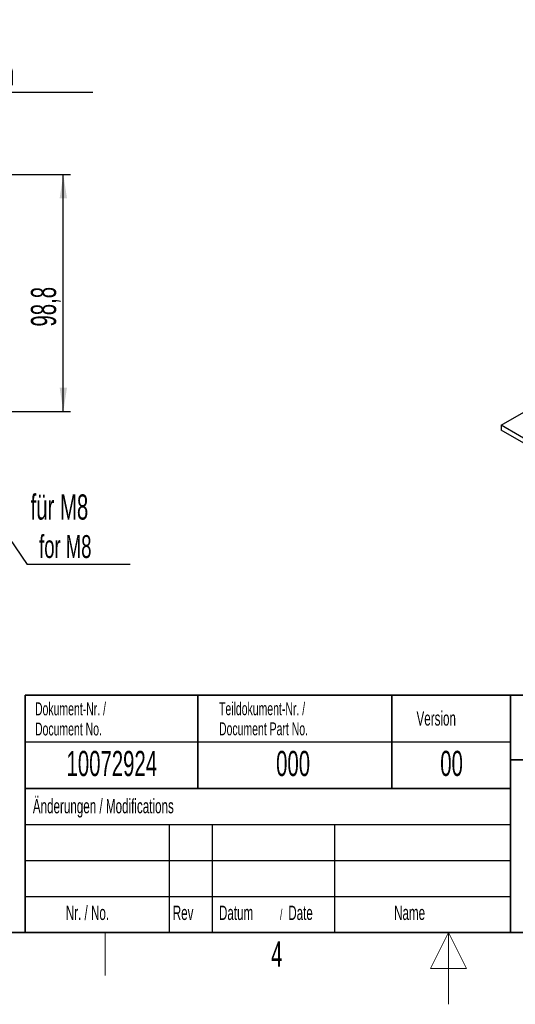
# Model space of a CAD drawing. Header units: millimetres. Extents: x 5 to 418, y 2 to 292.
# Tile 23 of 51: x 157 to 226, y 2 to 139. Entities that reach past the tile are written whole.
import ezdxf

# ---------------------------------------------------------------- set-up
doc = ezdxf.new("R2010")
doc.units = ezdxf.units.MM
doc.layers.add('SLD-0', color=7, linetype='Continuous')
doc.styles.add('SLDTEXTSTYLE0', font='TXT', dxfattribs={"width": 0.605})
doc.dimstyles.new('SLDDIMSTYLE0', dxfattribs={"dimtxt": 3.5, "dimasz": 3.302, "dimexe": 0, "dimexo": 0.0625, "dimgap": 0.875, "dimtad": 1, "dimlfac": 3, "dimrnd": 1e-09, "dimzin": 12, "dimdsep": 46, "dimtxsty": 'SLDTEXTSTYLE0', "dimsah": 1, "dimcen": 0.09, "dimadec": 0, "dimazin": 3, "dimtfac": 1, "dimtofl": 0, "dimtmove": 0, "dimatfit": 3, "dimfxl": 1, "dimfrac": 2, "dimtolj": 1, "dimtzin": 12, "dimarcsym": 0})
doc.dimstyles.new('SLDDIMSTYLE2', dxfattribs={"dimtxt": 0.18, "dimasz": 3.302, "dimexe": 0, "dimexo": 0.0625, "dimgap": 0, "dimtad": 0, "dimtih": 1, "dimtoh": 1, "dimdec": 0, "dimrnd": 1e-09, "dimzin": 0, "dimdsep": 46, "dimtxsty": 'Standard', "dimsah": 1, "dimcen": 0.09, "dimadec": 0, "dimazin": 0, "dimtfac": 3.302, "dimtdec": 0, "dimtofl": 0, "dimtmove": 0, "dimatfit": 3, "dimfxl": 1, "dimfrac": 2, "dimtolj": 1, "dimtzin": 0, "dimarcsym": 0})

# ---------------------------------------------------------------- blocks, each defined once
blk = doc.blocks.new('_D_7')
at = {"layer": 'SLD-0', "color": 7}
for p, q in [((147.77, 117.39), (164.41, 117.39)), ((163.41, 84.46), (163.41, 117.39)), ((147.77, 84.46), (164.41, 84.46))]:
    blk.add_line(p, q, dxfattribs=at)
for points in [[(163.41, 117.39), (162.9, 114.09), (163.92, 114.09)], [(163.41, 84.46), (163.92, 87.76), (162.9, 87.76)]]:
    blk.add_solid(points, dxfattribs=at)
at = {"layer": 'SLD-0', "color": 7, "insert": (158.9, 96.25), "char_height": 3.5, "attachment_point": 1, "rotation": 90, "style": 'SLDTEXTSTYLE0'}
blk.add_mtext('98,8', dxfattribs=at)
blk = doc.blocks.new('SW_NOTE_0')
at = {"layer": 'SLD-0', "color": 0}
blk.add_line((14.32, 0), (0, 0), dxfattribs=at)
at = {"layer": 'SLD-0', "color": 0, "attachment_point": 1, "style": 'SLDTEXTSTYLE0'}
for s, insert, char_height in [('für M8', (0.48, 9.74), 3.5), ('for M8', (1.67, 4.08), 3.175)]:
    blk.add_mtext(s, dxfattribs=dict(at, insert=insert, char_height=char_height))
blk = doc.blocks.new('SW_NOTE_0_1')
at = {"layer": 'SLD-0', "color": 0}
blk.add_line((30.24, 0), (0, 0), dxfattribs=at)
at = {"layer": 'SLD-0', "color": 0, "attachment_point": 1, "style": 'SLDTEXTSTYLE0'}
for s, insert, char_height in [('M8 Erdung', (0.41, 9.84), 3.5), ('protective earth', (1.6, 4.17), 3.175)]:
    blk.add_mtext(s, dxfattribs=dict(at, insert=insert, char_height=char_height))

msp = doc.modelspace()

# ---------------------------------------------------------------- linework, layer by layer
at = {"color": 7, "linetype": 'Continuous', "lineweight": 25}
for p, q in [((224.3394, 82.5171), (230.9391, 86.327)), ((279.2109, 50.8405), (224.3394, 82.5171)), ((224.3394, 82.5171), (224.3394, 81.8639)), ((279.2109, 50.1872), (224.3394, 81.8639))]:
    msp.add_line(p, q, dxfattribs=at)
at = {"layer": 'SLD-0', "lineweight": 35}
for p, q in [((158.1167, 45), (225.6167, 45)), ((158.1167, 45), (158.1167, 32)), ((182.1167, 45), (182.1167, 32)), ((209.1167, 45), (209.1167, 32)), ((225.6167, 45), (225.6167, 32)), ((225.6167, 45), (266.3305, 45)), ((225.6167, 45), (225.6167, 36)), ((225.6167, 36), (266.3305, 36)), ((225.6167, 36), (225.6167, 12)), ((158.1167, 32), (158.1167, 12)), ((158.1167, 32), (225.6167, 32)), ((26, 12), (408, 12)), ((225.6167, 12), (266.3305, 12))]:
    msp.add_line(p, q, dxfattribs=at)
at = {"layer": 'SLD-0'}
for p, q in [((158.1167, 38.5), (225.6167, 38.5)), ((158.1167, 27), (225.6167, 27)), ((178.1167, 27), (178.1167, 12)), ((184.1167, 27), (184.1167, 12)), ((201.1167, 27), (201.1167, 12)), ((158.1167, 22), (225.6167, 22)), ((158.1167, 17), (225.6167, 17))]:
    msp.add_line(p, q, dxfattribs=at)
at = {"layer": 'SLD-0', "lineweight": 25}
msp.add_line((158.1167, 32), (225.6167, 32), dxfattribs=at)
at = {"layer": 'SLD-0', "color": 7, "linetype": 'Continuous', "lineweight": 35}
for p in [(225.6167, 32), (158.1167, 12)]:
    msp.add_line(p, (225.6167, 12), dxfattribs=at)
at = {"layer": 'SLD-0', "lineweight": 18}
msp.add_line((169.25, 6), (169.25, 12), dxfattribs=at)
at = {"layer": 'SLD-0', "color": 7, "linetype": 'Continuous', "lineweight": 18}
for p, q in [((217, 12), (214.5, 7)), ((217, 2), (217, 12)), ((219.5, 7), (217, 12)), ((214.5, 7), (219.5, 7))]:
    msp.add_line(p, q, dxfattribs=at)

# ---------------------------------------------------------------- block references
at = {"layer": 'SLD-0'}
for name, p in [('SW_NOTE_0_1', (137.2789, 128.7854)), ('SW_NOTE_0', (158.3742, 63.1667))]:
    msp.add_blockref(name, p, dxfattribs=at)

# ---------------------------------------------------------------- texts
at = {"layer": 'SLD-0', "style": 'SLDTEXTSTYLE0'}
for s, insert, char_height, attachment_point in [('Dokument-Nr. /', (159.4707, 43.9891), 1.8, 1), ('Teildokument-Nr. /', (185.0721, 44.0073), 1.8, 1), ('Version', (212.5452, 42.7601), 2, 1), ('Document No.', (159.4707, 41.1891), 1.8, 1), ('Document Part No.', (185.0721, 41.2073), 1.8, 1), ('10072924', (170.1557, 37.243), 3.5, 2), ('000', (195.3767, 37.243), 3.5, 2), ('00', (217.424, 37.2527), 3.5, 2), ('Änderungen / Modifications', (159.1698, 30.5619), 2, 1), ('Nr. / No.', (163.7532, 15.7244), 2, 1), ('Rev', (178.6351, 15.7244), 2, 1), ('Datum', (185.0629, 15.7244), 2, 1), ('/', (193.5459, 15.2243), 1.5, 1), ('Date', (194.7022, 15.7244), 2, 1), ('Name', (209.4275, 15.729), 2, 1), ('4', (193.1027, 10.743), 3.5, 2)]:
    msp.add_mtext(s, dxfattribs=dict(at, insert=insert, char_height=char_height, attachment_point=attachment_point))

# ---------------------------------------------------------------- dimensions: what is measured, and where the dimension line sits
at = {"layer": 'SLD-0', "color": 7}
dim = msp.add_linear_dim(base=(163.4122, 117.3925), p1=(147.7703, 84.4591), p2=(147.7703, 117.3925), angle=90, dimstyle='SLDDIMSTYLE0', dxfattribs=at)
dim.commit()
dim.dimension.update_dxf_attribs({"geometry": '_D_7', "text_midpoint": (163.4122, 100.9258), "dimtype": 160})

# ---------------------------------------------------------------- leaders
at = {"layer": 'SLD-0'}
msp.add_leader([(145.7828, 81.6038), (158.3742, 63.1667)], dimstyle='SLDDIMSTYLE2', dxfattribs=at)

doc.saveas('drawing.dxf')
